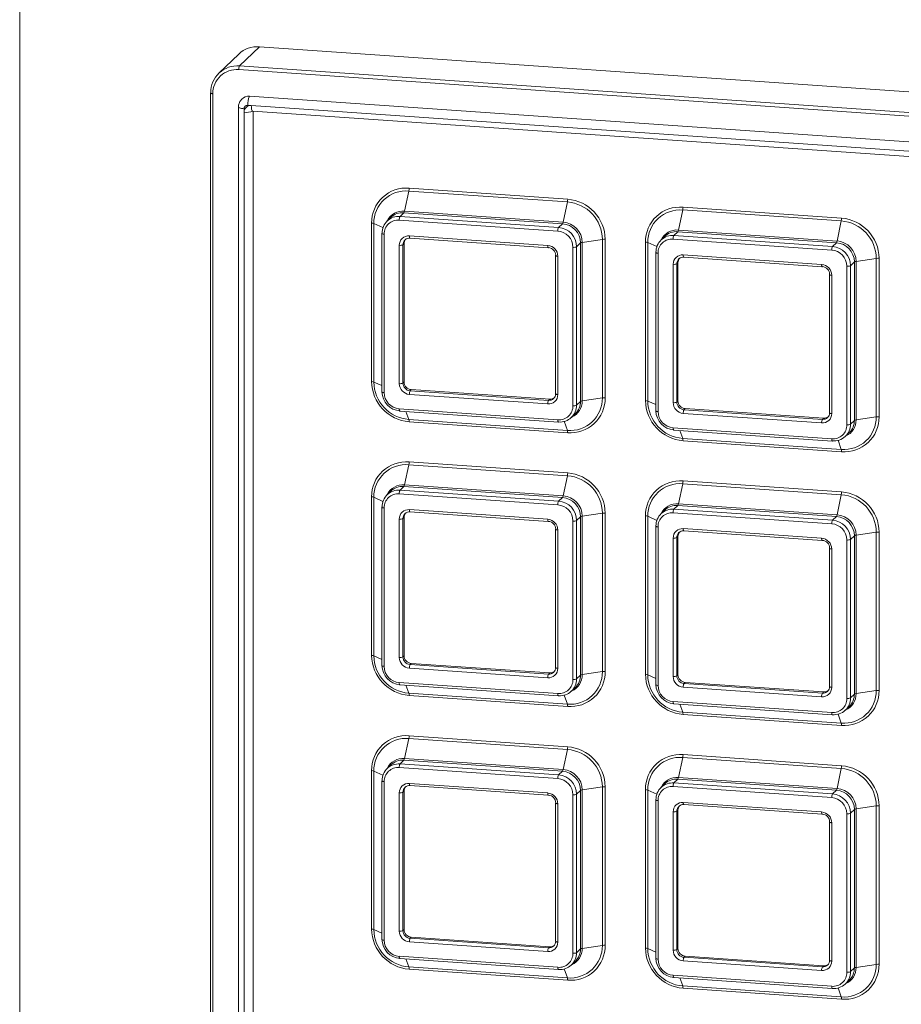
# Paper-space layout 'Sheet7' of a CAD drawing. Header units: millimetres. Extents: x 5 to 415, y 5 to 292.
# Tile 6 of 9: x 305 to 335, y 226 to 259. Entities that reach past the tile are written whole.
import ezdxf

# ---------------------------------------------------------------- set-up
doc = ezdxf.new("R2010")
doc.units = ezdxf.units.MM

psp = doc.layouts.new('Sheet7')

# ---------------------------------------------------------------- linework, layer by layer
at = {"color": 7, "linetype": 'Continuous', "lineweight": 15}
for p, q in [((305.012, 266.084), (305.012, 205.714)), ((312.349, 258.159), (311.683, 257.515)), ((313.044, 258.405), (312.377, 257.761)), ((313.044, 258.405), (357.298, 255.336)), ((356.605, 254.571), (312.352, 257.64)), ((312.377, 257.761), (356.631, 254.692)), ((311.408, 256.856), (311.408, 212.604)), ((311.482, 256.831), (311.482, 212.579)), ((356.243, 253.727), (312.714, 256.745)), ((312.343, 256.391), (312.343, 212.865)), ((312.528, 256.329), (312.528, 256.208)), ((312.528, 256.208), (312.528, 212.923)), ((312.77, 256.433), (312.65, 256.441)), ((356.057, 253.431), (312.77, 256.433)), ((312.818, 256.246), (356.105, 253.244)), ((312.835, 256.245), (312.835, 212.969)), ((318.048, 253.57), (317.906, 252.899)), ((323.361, 253.202), (318.048, 253.57)), ((318.058, 253.665), (323.37, 253.296)), ((323.361, 253.202), (323.218, 252.531)), ((317.883, 252.842), (317.754, 252.717)), ((323.195, 252.473), (317.883, 252.842)), ((317.906, 252.899), (323.218, 252.531)), ((327.225, 252.934), (327.082, 252.263)), ((332.537, 252.565), (327.225, 252.934)), ((327.234, 253.028), (332.547, 252.66)), ((316.8, 247.182), (316.8, 252.494)), ((317.448, 252.688), (317.319, 252.563)), ((323.04, 252.227), (317.728, 252.596)), ((317.754, 252.717), (323.066, 252.349)), ((332.537, 252.565), (332.394, 251.894)), ((316.876, 252.479), (316.876, 247.167)), ((323.195, 252.473), (323.066, 252.349)), ((327.059, 252.205), (326.93, 252.081)), ((332.372, 251.837), (327.059, 252.205)), ((327.082, 252.263), (332.394, 251.894)), ((317.147, 252.149), (317.147, 246.836)), ((317.221, 252.124), (317.221, 246.811)), ((318.066, 252.065), (322.702, 251.743)), ((318.085, 251.99), (322.721, 251.669)), ((324.533, 251.948), (323.857, 251.847)), ((323.857, 251.847), (323.857, 246.535)), ((324.533, 246.636), (324.533, 251.948)), ((324.628, 251.952), (324.628, 246.639)), ((325.977, 246.545), (325.977, 251.858)), ((326.053, 251.843), (326.053, 246.53)), ((326.625, 252.051), (326.496, 251.927)), ((332.217, 251.591), (326.904, 251.959)), ((326.93, 252.081), (332.243, 251.712)), ((332.372, 251.837), (332.243, 251.712)), ((317.728, 247.114), (317.728, 251.75)), ((317.889, 251.806), (317.85, 251.769)), ((317.85, 251.769), (317.85, 247.132)), ((317.889, 251.806), (317.889, 247.17)), ((323.548, 246.372), (323.548, 251.685)), ((323.799, 251.828), (323.67, 251.703)), ((323.67, 251.703), (323.67, 246.391)), ((323.799, 246.515), (323.799, 251.828)), ((326.323, 251.512), (326.323, 246.2)), ((322.966, 251.407), (322.966, 246.771)), ((323.04, 251.382), (323.04, 246.746)), ((326.397, 251.487), (326.397, 246.175)), ((327.065, 251.17), (327.027, 251.132)), ((327.065, 251.17), (327.065, 246.533)), ((327.242, 251.429), (331.879, 251.107)), ((327.261, 251.354), (331.898, 251.032)), ((332.975, 251.191), (332.846, 251.067)), ((332.975, 245.879), (332.975, 251.191)), ((333.709, 251.312), (333.033, 251.211)), ((333.033, 251.211), (333.033, 245.898)), ((333.709, 245.999), (333.709, 251.312)), ((333.804, 251.315), (333.804, 246.003)), ((326.904, 246.478), (326.904, 251.114)), ((327.027, 251.132), (327.027, 246.496)), ((332.724, 245.736), (332.724, 251.049)), ((332.846, 251.067), (332.846, 245.754)), ((332.143, 250.771), (332.143, 246.134)), ((332.217, 250.746), (332.217, 246.109)), ((317.889, 247.17), (317.85, 247.132)), ((318.131, 246.912), (318.092, 246.874)), ((318.131, 246.912), (322.767, 246.59)), ((322.702, 246.431), (318.066, 246.752)), ((318.092, 246.874), (322.728, 246.552)), ((322.767, 246.59), (322.728, 246.552)), ((324.533, 246.636), (323.857, 246.535)), ((317.728, 246.269), (323.04, 245.9)), ((323.799, 246.515), (323.67, 246.391)), ((327.065, 246.533), (327.027, 246.496)), ((327.307, 246.275), (327.268, 246.238)), ((327.268, 246.238), (331.905, 245.916)), ((327.307, 246.275), (331.943, 245.954)), ((317.747, 246.194), (323.059, 245.826)), ((318.048, 245.913), (323.361, 245.545)), ((323.501, 245.983), (323.629, 246.107)), ((331.879, 245.795), (327.242, 246.116)), ((331.943, 245.954), (331.905, 245.916)), ((333.709, 245.999), (333.033, 245.898)), ((323.37, 245.469), (318.058, 245.837)), ((326.904, 245.632), (332.217, 245.264)), ((326.923, 245.558), (332.236, 245.189)), ((332.975, 245.879), (332.846, 245.754)), ((327.225, 245.277), (332.537, 244.909)), ((332.677, 245.347), (332.806, 245.471)), ((332.547, 244.832), (327.234, 245.201)), ((318.048, 244.394), (317.906, 243.723)), ((323.361, 244.025), (318.048, 244.394)), ((318.058, 244.488), (323.37, 244.12)), ((323.361, 244.025), (323.218, 243.354)), ((317.883, 243.665), (317.754, 243.541)), ((323.195, 243.297), (317.883, 243.665)), ((317.906, 243.723), (323.218, 243.354)), ((327.225, 243.757), (327.082, 243.087)), ((332.537, 243.389), (327.225, 243.757)), ((327.234, 243.852), (332.547, 243.484)), ((316.8, 238.006), (316.8, 243.318)), ((316.876, 243.303), (316.876, 237.99)), ((317.448, 243.511), (317.319, 243.387)), ((323.04, 243.051), (317.728, 243.419)), ((317.754, 243.541), (323.066, 243.172)), ((323.195, 243.297), (323.066, 243.172)), ((332.537, 243.389), (332.394, 242.718)), ((317.147, 242.972), (317.147, 237.66)), ((317.221, 242.947), (317.221, 237.635)), ((327.059, 243.029), (326.93, 242.905)), ((332.372, 242.661), (327.059, 243.029)), ((327.082, 243.087), (332.394, 242.718)), ((317.889, 242.63), (317.85, 242.592)), ((317.85, 242.592), (317.85, 237.956)), ((317.889, 242.63), (317.889, 237.993)), ((318.066, 242.889), (322.702, 242.567)), ((318.085, 242.814), (322.721, 242.492)), ((323.799, 242.651), (323.67, 242.527)), ((323.799, 237.339), (323.799, 242.651)), ((324.533, 242.772), (323.857, 242.671)), ((323.857, 242.671), (323.857, 237.358)), ((324.533, 237.459), (324.533, 242.772)), ((324.628, 242.775), (324.628, 237.463)), ((325.977, 237.369), (325.977, 242.682)), ((326.053, 242.667), (326.053, 237.354)), ((326.625, 242.875), (326.496, 242.75)), ((332.217, 242.414), (326.904, 242.783)), ((326.93, 242.905), (332.243, 242.536)), ((332.372, 242.661), (332.243, 242.536)), ((317.728, 237.938), (317.728, 242.574)), ((323.548, 237.196), (323.548, 242.509)), ((323.67, 242.527), (323.67, 237.214)), ((326.323, 242.336), (326.323, 237.023)), ((326.397, 242.311), (326.397, 236.998)), ((322.966, 242.231), (322.966, 237.594)), ((323.04, 242.206), (323.04, 237.569)), ((326.904, 237.301), (326.904, 241.938)), ((327.065, 241.994), (327.027, 241.956)), ((327.027, 241.956), (327.027, 237.32)), ((327.065, 241.994), (327.065, 237.357)), ((327.242, 242.252), (331.879, 241.931)), ((327.261, 242.178), (331.898, 241.856)), ((332.975, 242.015), (332.846, 241.891)), ((332.975, 236.702), (332.975, 242.015)), ((333.709, 242.136), (333.033, 242.035)), ((333.033, 242.035), (333.033, 236.722)), ((333.709, 236.823), (333.709, 242.136)), ((333.804, 242.139), (333.804, 236.826)), ((332.724, 236.56), (332.724, 241.872)), ((332.846, 241.891), (332.846, 236.578)), ((332.143, 241.594), (332.143, 236.958)), ((332.217, 241.569), (332.217, 236.933)), ((317.889, 237.993), (317.85, 237.956)), ((318.131, 237.735), (318.092, 237.698)), ((318.092, 237.698), (322.728, 237.376)), ((318.131, 237.735), (322.767, 237.414)), ((322.702, 237.255), (318.066, 237.576)), ((322.767, 237.414), (322.728, 237.376)), ((323.799, 237.339), (323.67, 237.214)), ((324.533, 237.459), (323.857, 237.358)), ((327.065, 237.357), (327.027, 237.32)), ((317.728, 237.092), (323.04, 236.724)), ((317.747, 237.018), (323.059, 236.649)), ((327.307, 237.099), (327.268, 237.061)), ((327.268, 237.061), (331.905, 236.74)), ((327.307, 237.099), (331.943, 236.777)), ((318.048, 236.737), (323.361, 236.369)), ((323.37, 236.292), (318.058, 236.661)), ((323.501, 236.807), (323.629, 236.931)), ((331.879, 236.618), (327.242, 236.94)), ((331.943, 236.777), (331.905, 236.74)), ((332.975, 236.702), (332.846, 236.578)), ((333.709, 236.823), (333.033, 236.722)), ((326.904, 236.456), (332.217, 236.088)), ((326.923, 236.381), (332.236, 236.013)), ((327.225, 236.101), (332.537, 235.732)), ((332.547, 235.656), (327.234, 236.025)), ((332.677, 236.17), (332.806, 236.295)), ((318.048, 235.218), (317.906, 234.547)), ((323.361, 234.849), (318.048, 235.218)), ((318.058, 235.312), (323.37, 234.944)), ((323.361, 234.849), (323.218, 234.178)), ((327.234, 234.676), (332.547, 234.307)), ((317.883, 234.489), (317.754, 234.365)), ((317.754, 234.365), (323.066, 233.996)), ((323.195, 234.121), (317.883, 234.489)), ((317.906, 234.547), (323.218, 234.178)), ((327.225, 234.581), (327.082, 233.91)), ((332.537, 234.213), (327.225, 234.581)), ((316.8, 228.829), (316.8, 234.142)), ((316.876, 234.127), (316.876, 228.814)), ((317.448, 234.335), (317.319, 234.21)), ((323.04, 233.875), (317.728, 234.243)), ((323.195, 234.121), (323.066, 233.996)), ((332.537, 234.213), (332.394, 233.542)), ((317.147, 233.796), (317.147, 228.483)), ((317.221, 233.771), (317.221, 228.458)), ((318.066, 233.712), (322.702, 233.391)), ((326.625, 233.699), (326.496, 233.574)), ((327.059, 233.853), (326.93, 233.728)), ((326.93, 233.728), (332.243, 233.36)), ((332.372, 233.484), (327.059, 233.853)), ((327.082, 233.91), (332.394, 233.542)), ((317.728, 228.761), (317.728, 233.398)), ((317.889, 233.454), (317.85, 233.416)), ((317.85, 233.416), (317.85, 228.78)), ((317.889, 233.454), (317.889, 228.817)), ((318.085, 233.638), (322.721, 233.316)), ((323.799, 233.475), (323.67, 233.351)), ((323.67, 233.351), (323.67, 228.038)), ((323.799, 228.163), (323.799, 233.475)), ((324.533, 233.596), (323.857, 233.495)), ((323.857, 233.495), (323.857, 228.182)), ((324.533, 228.283), (324.533, 233.596)), ((324.628, 233.599), (324.628, 228.286)), ((325.977, 228.193), (325.977, 233.505)), ((326.053, 233.49), (326.053, 228.178)), ((332.217, 233.238), (326.904, 233.607)), ((332.372, 233.484), (332.243, 233.36)), ((322.966, 233.054), (322.966, 228.418)), ((323.04, 233.029), (323.04, 228.393)), ((323.548, 228.02), (323.548, 233.332)), ((326.323, 233.16), (326.323, 227.847)), ((326.397, 233.135), (326.397, 227.822)), ((327.242, 233.076), (331.879, 232.755)), ((326.904, 228.125), (326.904, 232.761)), ((327.065, 232.817), (327.027, 232.78)), ((327.027, 232.78), (327.027, 228.143)), ((327.065, 232.817), (327.065, 228.181)), ((327.261, 233.001), (331.898, 232.68)), ((332.724, 227.383), (332.724, 232.696)), ((332.975, 232.839), (332.846, 232.714)), ((332.846, 232.714), (332.846, 227.402)), ((332.975, 227.526), (332.975, 232.839)), ((333.709, 232.959), (333.033, 232.858)), ((333.033, 232.858), (333.033, 227.546)), ((333.709, 227.647), (333.709, 232.959)), ((333.804, 232.963), (333.804, 227.65)), ((332.143, 232.418), (332.143, 227.782)), ((332.217, 232.393), (332.217, 227.757)), ((317.889, 228.817), (317.85, 228.78)), ((322.702, 228.078), (318.066, 228.4)), ((318.131, 228.559), (318.092, 228.521)), ((318.092, 228.521), (322.728, 228.2)), ((318.131, 228.559), (322.767, 228.237)), ((322.767, 228.237), (322.728, 228.2)), ((323.799, 228.163), (323.67, 228.038)), ((324.533, 228.283), (323.857, 228.182)), ((327.065, 228.181), (327.027, 228.143)), ((317.728, 227.916), (323.04, 227.548)), ((317.747, 227.841), (323.059, 227.473)), ((323.501, 227.63), (323.629, 227.755)), ((331.879, 227.442), (327.242, 227.763)), ((327.307, 227.923), (327.268, 227.885)), ((327.268, 227.885), (331.905, 227.564)), ((327.307, 227.923), (331.943, 227.601)), ((318.048, 227.561), (323.361, 227.192)), ((323.37, 227.116), (318.058, 227.485)), ((331.943, 227.601), (331.905, 227.564)), ((332.975, 227.526), (332.846, 227.402)), ((333.709, 227.647), (333.033, 227.546)), ((326.904, 227.28), (332.217, 226.911)), ((326.923, 227.205), (332.236, 226.837)), ((332.677, 226.994), (332.806, 227.119)), ((327.225, 226.924), (332.537, 226.556)), ((332.547, 226.48), (327.234, 226.848))]:
    psp.add_line(p, q, dxfattribs=at)
at = {"color": 8, "linetype": 'Continuous', "lineweight": 15}
for p, q in [((316.876, 252.479), (317.181, 252.343)), ((326.053, 251.843), (326.357, 251.707)), ((316.876, 247.167), (317.147, 247.046)), ((326.053, 246.53), (326.323, 246.409)), ((318.048, 245.913), (317.952, 246.18)), ((323.361, 245.545), (323.251, 245.85)), ((327.225, 245.277), (327.128, 245.543)), ((332.537, 244.909), (332.427, 245.214)), ((316.876, 243.303), (317.181, 243.167)), ((326.053, 242.667), (326.357, 242.53)), ((316.876, 237.99), (317.147, 237.869)), ((326.053, 237.354), (326.323, 237.233)), ((318.048, 236.737), (317.952, 237.003)), ((323.361, 236.369), (323.251, 236.674)), ((327.225, 236.101), (327.128, 236.367)), ((332.537, 235.732), (332.427, 236.038)), ((316.876, 234.127), (317.181, 233.99)), ((326.053, 233.49), (326.357, 233.354)), ((316.876, 228.814), (317.147, 228.693)), ((326.053, 228.178), (326.323, 228.057)), ((318.048, 227.561), (317.952, 227.827)), ((323.361, 227.192), (323.251, 227.498)), ((327.225, 226.924), (327.128, 227.191)), ((332.537, 226.556), (332.427, 226.861))]:
    psp.add_line(p, q, dxfattribs=at)
at = {"color": 7, "linetype": 'Continuous', "lineweight": 15, "flags": 128}
for points in [[(311.408, 256.856), (311.408, 256.857), (311.412, 256.862)], [(317.15, 252.155), (317.147, 252.15), (317.147, 252.149)], [(322.721, 251.669), (322.723, 251.669), (322.728, 251.672)], [(326.326, 251.519), (326.323, 251.514), (326.323, 251.512)], [(322.97, 251.414), (322.966, 251.409), (322.966, 251.407)], [(331.898, 251.032), (331.899, 251.033), (331.905, 251.036)], [(332.146, 250.777), (332.143, 250.772), (332.143, 250.771)], [(323.059, 245.826), (323.061, 245.826), (323.066, 245.829)], [(332.236, 245.189), (332.238, 245.189), (332.243, 245.192)], [(317.15, 242.979), (317.147, 242.974), (317.147, 242.972)], [(322.721, 242.492), (322.723, 242.493), (322.728, 242.496)], [(326.326, 242.343), (326.323, 242.338), (326.323, 242.336)], [(322.97, 242.237), (322.966, 242.232), (322.966, 242.231)], [(331.898, 241.856), (331.899, 241.856), (331.905, 241.859)], [(332.146, 241.601), (332.143, 241.596), (332.143, 241.594)], [(323.059, 236.649), (323.061, 236.649), (323.066, 236.652)], [(332.236, 236.013), (332.238, 236.013), (332.243, 236.016)], [(317.147, 233.796), (317.147, 233.798), (317.15, 233.803)], [(322.721, 233.316), (322.723, 233.316), (322.728, 233.319)], [(322.97, 233.061), (322.966, 233.056), (322.966, 233.054)], [(326.323, 233.16), (326.323, 233.161), (326.326, 233.166)], [(331.898, 232.68), (331.899, 232.68), (331.905, 232.683)], [(332.146, 232.425), (332.143, 232.42), (332.143, 232.418)], [(323.066, 227.476), (323.061, 227.473), (323.059, 227.473)], [(332.243, 226.84), (332.238, 226.837), (332.236, 226.837)]]:
    psp.add_lwpolyline(points, dxfattribs=at)
at = {"color": 8, "linetype": 'Continuous', "lineweight": 15, "flags": 128}
for points in [[(311.482, 256.831), (311.464, 256.833), (311.447, 256.835), (311.433, 256.839), (311.422, 256.843), (311.413, 256.847), (311.409, 256.852), (311.408, 256.856)], [(312.343, 256.391), (312.345, 256.383), (312.356, 256.37), (312.377, 256.359), (312.405, 256.348), (312.441, 256.34), (312.483, 256.333), (312.528, 256.329)], [(312.77, 256.433), (312.772, 256.387), (312.775, 256.345), (312.781, 256.309), (312.789, 256.281), (312.799, 256.26), (312.81, 256.248), (312.818, 256.246)], [(317.147, 252.149), (317.147, 252.145), (317.152, 252.14), (317.16, 252.136), (317.171, 252.132), (317.186, 252.128), (317.202, 252.125), (317.221, 252.124)], [(318.066, 252.065), (318.066, 252.047), (318.068, 252.03), (318.07, 252.016), (318.073, 252.004), (318.077, 251.996), (318.082, 251.991), (318.085, 251.99)], [(322.702, 251.743), (322.703, 251.725), (322.704, 251.708), (322.707, 251.694), (322.71, 251.683), (322.714, 251.674), (322.718, 251.67), (322.721, 251.669)], [(326.323, 251.512), (326.324, 251.509), (326.328, 251.504), (326.336, 251.499), (326.348, 251.495), (326.362, 251.492), (326.379, 251.489), (326.397, 251.487)], [(322.966, 251.407), (322.967, 251.404), (322.972, 251.399), (322.98, 251.394), (322.991, 251.39), (323.005, 251.386), (323.022, 251.384), (323.04, 251.382)], [(327.242, 251.429), (327.243, 251.41), (327.244, 251.394), (327.247, 251.379), (327.25, 251.368), (327.254, 251.359), (327.258, 251.355), (327.261, 251.354)], [(331.879, 251.107), (331.879, 251.089), (331.881, 251.072), (331.883, 251.058), (331.886, 251.046), (331.89, 251.038), (331.895, 251.033), (331.898, 251.032)], [(332.143, 250.771), (332.143, 250.767), (332.148, 250.762), (332.156, 250.758), (332.167, 250.754), (332.182, 250.75), (332.198, 250.747), (332.217, 250.746)], [(317.147, 246.836), (317.147, 246.833), (317.152, 246.828), (317.16, 246.823), (317.171, 246.819), (317.186, 246.816), (317.202, 246.813), (317.221, 246.811)], [(322.966, 246.771), (322.967, 246.767), (322.972, 246.762), (322.98, 246.758), (322.991, 246.753), (323.005, 246.75), (323.022, 246.747), (323.04, 246.746)], [(317.728, 246.269), (317.728, 246.25), (317.73, 246.234), (317.732, 246.219), (317.735, 246.208), (317.739, 246.2), (317.744, 246.195), (317.747, 246.194)], [(323.04, 245.9), (323.041, 245.882), (323.042, 245.865), (323.045, 245.851), (323.048, 245.839), (323.052, 245.831), (323.056, 245.827), (323.059, 245.826)], [(326.323, 246.2), (326.324, 246.196), (326.328, 246.191), (326.336, 246.187), (326.348, 246.183), (326.362, 246.179), (326.379, 246.176), (326.397, 246.175)], [(332.143, 246.134), (332.143, 246.131), (332.148, 246.126), (332.156, 246.121), (332.167, 246.117), (332.182, 246.114), (332.198, 246.111), (332.217, 246.109)], [(326.904, 245.632), (326.905, 245.614), (326.906, 245.597), (326.908, 245.583), (326.912, 245.571), (326.916, 245.563), (326.92, 245.559), (326.923, 245.558)], [(332.217, 245.264), (332.217, 245.246), (332.219, 245.229), (332.221, 245.215), (332.224, 245.203), (332.228, 245.195), (332.233, 245.19), (332.236, 245.189)], [(317.147, 242.972), (317.147, 242.969), (317.152, 242.964), (317.16, 242.959), (317.171, 242.955), (317.186, 242.952), (317.202, 242.949), (317.221, 242.947)], [(318.066, 242.889), (318.066, 242.87), (318.068, 242.854), (318.07, 242.839), (318.073, 242.828), (318.077, 242.82), (318.082, 242.815), (318.085, 242.814)], [(322.702, 242.567), (322.703, 242.549), (322.704, 242.532), (322.707, 242.518), (322.71, 242.506), (322.714, 242.498), (322.718, 242.493), (322.721, 242.492)], [(326.323, 242.336), (326.324, 242.333), (326.328, 242.328), (326.336, 242.323), (326.348, 242.319), (326.362, 242.315), (326.379, 242.313), (326.397, 242.311)], [(322.966, 242.231), (322.967, 242.227), (322.972, 242.222), (322.98, 242.218), (322.991, 242.214), (323.005, 242.21), (323.022, 242.207), (323.04, 242.206)], [(327.242, 242.252), (327.243, 242.234), (327.244, 242.217), (327.247, 242.203), (327.25, 242.191), (327.254, 242.183), (327.258, 242.179), (327.261, 242.178)], [(331.879, 241.931), (331.879, 241.912), (331.881, 241.896), (331.883, 241.881), (331.886, 241.87), (331.89, 241.862), (331.895, 241.857), (331.898, 241.856)], [(332.143, 241.594), (332.143, 241.591), (332.148, 241.586), (332.156, 241.581), (332.167, 241.577), (332.182, 241.574), (332.198, 241.571), (332.217, 241.569)], [(317.147, 237.66), (317.147, 237.656), (317.152, 237.651), (317.16, 237.647), (317.171, 237.643), (317.186, 237.639), (317.202, 237.637), (317.221, 237.635)], [(322.966, 237.594), (322.967, 237.591), (322.972, 237.586), (322.98, 237.581), (322.991, 237.577), (323.005, 237.574), (323.022, 237.571), (323.04, 237.569)], [(317.728, 237.092), (317.728, 237.074), (317.73, 237.057), (317.732, 237.043), (317.735, 237.032), (317.739, 237.023), (317.744, 237.019), (317.747, 237.018)], [(326.323, 237.023), (326.324, 237.02), (326.328, 237.015), (326.336, 237.01), (326.348, 237.006), (326.362, 237.003), (326.379, 237), (326.397, 236.998)], [(323.04, 236.724), (323.041, 236.706), (323.042, 236.689), (323.045, 236.675), (323.048, 236.663), (323.052, 236.655), (323.056, 236.65), (323.059, 236.649)], [(332.143, 236.958), (332.143, 236.954), (332.148, 236.95), (332.156, 236.945), (332.167, 236.941), (332.182, 236.937), (332.198, 236.935), (332.217, 236.933)], [(326.904, 236.456), (326.905, 236.438), (326.906, 236.421), (326.908, 236.407), (326.912, 236.395), (326.916, 236.387), (326.92, 236.382), (326.923, 236.381)], [(332.217, 236.088), (332.217, 236.069), (332.219, 236.053), (332.221, 236.038), (332.224, 236.027), (332.228, 236.018), (332.233, 236.014), (332.236, 236.013)], [(317.221, 233.771), (317.202, 233.773), (317.186, 233.776), (317.171, 233.779), (317.16, 233.783), (317.152, 233.788), (317.147, 233.793), (317.147, 233.796)], [(318.066, 233.712), (318.066, 233.694), (318.068, 233.677), (318.07, 233.663), (318.073, 233.651), (318.077, 233.643), (318.082, 233.639), (318.085, 233.638)], [(322.702, 233.391), (322.703, 233.373), (322.704, 233.356), (322.707, 233.341), (322.71, 233.33), (322.714, 233.322), (322.718, 233.317), (322.721, 233.316)], [(322.966, 233.054), (322.967, 233.051), (322.972, 233.046), (322.98, 233.041), (322.991, 233.037), (323.005, 233.034), (323.022, 233.031), (323.04, 233.029)], [(326.397, 233.135), (326.379, 233.136), (326.362, 233.139), (326.348, 233.143), (326.336, 233.147), (326.328, 233.151), (326.324, 233.156), (326.323, 233.16)], [(327.242, 233.076), (327.243, 233.058), (327.244, 233.041), (327.247, 233.027), (327.25, 233.015), (327.254, 233.007), (327.258, 233.002), (327.261, 233.001)], [(331.879, 232.755), (331.879, 232.736), (331.881, 232.719), (331.883, 232.705), (331.886, 232.694), (331.89, 232.685), (331.895, 232.681), (331.898, 232.68)], [(332.143, 232.418), (332.143, 232.415), (332.148, 232.41), (332.156, 232.405), (332.167, 232.401), (332.182, 232.397), (332.198, 232.395), (332.217, 232.393)], [(317.221, 228.458), (317.202, 228.46), (317.186, 228.463), (317.171, 228.466), (317.16, 228.471), (317.152, 228.475), (317.147, 228.48), (317.147, 228.483)], [(322.966, 228.418), (322.967, 228.415), (322.972, 228.41), (322.98, 228.405), (322.991, 228.401), (323.005, 228.397), (323.022, 228.395), (323.04, 228.393)], [(326.397, 227.822), (326.379, 227.824), (326.362, 227.827), (326.348, 227.83), (326.336, 227.834), (326.328, 227.839), (326.324, 227.844), (326.323, 227.847)], [(332.143, 227.782), (332.143, 227.778), (332.148, 227.773), (332.156, 227.769), (332.167, 227.764), (332.182, 227.761), (332.198, 227.758), (332.217, 227.757)]]:
    psp.add_lwpolyline(points, dxfattribs=at)
at = {"color": 7, "linetype": 'Continuous', "lineweight": 15}
for centre, radius, start, end in [((312.972, 257.505), 0.903, 85.4469, 133.6482), ((312.303, 256.873), 0.892, 85.2232, 180.6624), ((312.285, 256.84), 0.803, 85.2232, 180.6624), ((312.573, 257.656), 0.222, 151.6924, 184.2746), ((312.687, 256.409), 0.338, 85.3642, 134.8775), ((313.202, 256.483), 0.554, 151.6924, 184.2746), ((312.64, 256.33), 0.112, 85.2232, 180.6624), ((312.752, 256.21), 0.223, 85.2232, 180.6624), ((317.961, 252.508), 1.161, 85.2232, 180.6624), ((317.958, 252.492), 1.082, 85.2232, 180.6624), ((317.589, 253.664), 0.469, 348.4632, 0.0882), ((322.901, 253.295), 0.469, 348.4632, 0.0882), ((323.26, 251.933), 1.273, 0.69, 85.4711), ((323.263, 251.935), 1.365, 0.69, 85.4711), ((317.837, 252.281), 0.563, 85.3741, 133.7209), ((317.78, 252.916), 0.126, 324.1216, 352.4612), ((327.137, 251.871), 1.161, 85.2232, 180.6624), ((327.135, 251.855), 1.082, 85.2232, 180.6624), ((326.765, 253.028), 0.469, 348.4632, 0.0882), ((316.792, 252.252), 0.242, 69.5754, 87.9591), ((317.707, 252.162), 0.557, 85.2232, 180.6624), ((317.689, 252.129), 0.468, 85.2232, 180.6624), ((317.949, 252.612), 0.222, 151.6924, 184.2746), ((323.093, 252.547), 0.126, 324.1216, 352.4612), ((323.163, 251.839), 0.694, 0.69, 85.4711), ((332.078, 252.659), 0.469, 348.4632, 0.0882), ((332.437, 251.297), 1.273, 0.69, 85.4711), ((332.439, 251.299), 1.365, 0.69, 85.4711), ((323.261, 252.244), 0.222, 151.6924, 184.2746), ((322.997, 251.678), 0.551, 0.69, 85.4711), ((323.015, 251.695), 0.656, 0.69, 85.4711), ((323.143, 251.82), 0.656, 0.69, 85.4711), ((327.014, 251.645), 0.563, 85.3741, 133.7209), ((326.957, 252.279), 0.126, 324.1216, 352.4612), ((318.04, 251.754), 0.312, 85.2232, 180.6624), ((318.073, 251.771), 0.223, 85.2232, 180.6624), ((318.116, 251.808), 0.226, 141.3665, 180.4379), ((323.865, 251.728), 0.12, 93.7944, 123.484), ((324.596, 251.501), 0.452, 85.9221, 97.981), ((325.968, 251.616), 0.242, 69.5754, 87.9591), ((326.884, 251.525), 0.557, 85.2232, 180.6624), ((326.865, 251.493), 0.468, 85.2232, 180.6624), ((327.125, 251.976), 0.222, 151.6924, 184.2746), ((332.269, 251.911), 0.126, 324.1216, 352.4612), ((332.32, 251.183), 0.656, 0.69, 85.4711), ((332.34, 251.203), 0.694, 0.69, 85.4711), ((317.759, 251.96), 0.212, 261.5, 295.4976), ((322.673, 251.378), 0.367, 0.69, 85.4711), ((322.708, 251.411), 0.262, 0.69, 85.4711), ((323.579, 251.894), 0.212, 261.5, 295.4976), ((332.438, 251.607), 0.222, 151.6924, 184.2746), ((332.173, 251.042), 0.551, 0.69, 85.4711), ((332.191, 251.059), 0.656, 0.69, 85.4711), ((327.216, 251.118), 0.312, 85.2232, 180.6624), ((327.249, 251.135), 0.223, 85.2232, 180.6624), ((327.292, 251.172), 0.226, 141.3665, 180.4379), ((333.041, 251.091), 0.12, 93.7944, 123.484), ((333.772, 250.865), 0.452, 85.9221, 97.981), ((326.935, 251.323), 0.212, 261.5, 295.4976), ((331.85, 250.741), 0.367, 0.69, 85.4711), ((331.884, 250.774), 0.262, 0.69, 85.4711), ((332.755, 251.258), 0.212, 261.5, 295.4976), ((318.166, 247.198), 1.365, 180.69, 265.4711), ((316.792, 246.94), 0.242, 69.5754, 87.9591), ((318.149, 247.182), 1.273, 180.69, 265.4711), ((317.759, 247.323), 0.212, 261.5, 295.4976), ((318.095, 247.118), 0.367, 180.69, 265.4711), ((318.112, 247.135), 0.262, 180.69, 265.4711), ((318.151, 247.173), 0.262, 180.69, 265.4711), ((317.805, 246.851), 0.656, 180.69, 265.4711), ((317.771, 246.818), 0.551, 180.69, 265.4711), ((318.287, 246.769), 0.222, 151.6924, 184.2746), ((322.728, 246.742), 0.312, 265.2232, 0.6624), ((322.923, 246.447), 0.222, 151.6924, 184.2746), ((322.747, 246.775), 0.223, 265.2232, 0.6624), ((322.785, 246.817), 0.227, 265.5602, 306.5935), ((323.451, 246.623), 1.082, 265.2232, 0.6624), ((323.467, 246.626), 1.161, 265.2232, 0.6624), ((324.596, 246.188), 0.452, 85.9221, 97.981), ((323.079, 246.367), 0.468, 265.2232, 0.6624), ((323.113, 246.384), 0.557, 265.2232, 0.6624), ((323.579, 246.582), 0.212, 261.5, 295.4976), ((323.236, 246.51), 0.563, 314.3561, 0.4939), ((323.865, 246.415), 0.12, 93.7944, 123.484), ((327.342, 246.562), 1.365, 180.69, 265.4711), ((325.968, 246.303), 0.242, 69.5754, 87.9591), ((327.325, 246.546), 1.273, 180.69, 265.4711), ((326.935, 246.687), 0.212, 261.5, 295.4976), ((327.271, 246.482), 0.367, 180.69, 265.4711), ((327.289, 246.499), 0.262, 180.69, 265.4711), ((327.328, 246.537), 0.262, 180.69, 265.4711), ((327.463, 246.133), 0.222, 151.6924, 184.2746), ((317.813, 245.845), 0.245, 358.0666, 16.1062), ((326.982, 246.214), 0.656, 180.69, 265.4711), ((326.948, 246.181), 0.551, 180.69, 265.4711), ((332.1, 245.811), 0.222, 151.6924, 184.2746), ((331.905, 246.106), 0.312, 265.2232, 0.6624), ((331.923, 246.138), 0.223, 265.2232, 0.6624), ((331.961, 246.18), 0.227, 265.5602, 306.5935), ((332.627, 245.987), 1.082, 265.2232, 0.6624), ((332.643, 245.989), 1.161, 265.2232, 0.6624), ((333.041, 245.779), 0.12, 93.7944, 123.484), ((333.772, 245.552), 0.452, 85.9221, 97.981), ((332.256, 245.73), 0.468, 265.2232, 0.6624), ((332.289, 245.748), 0.557, 265.2232, 0.6624), ((332.755, 245.945), 0.212, 261.5, 295.4976), ((332.412, 245.874), 0.563, 314.3561, 0.4939), ((326.989, 245.209), 0.245, 358.0666, 16.1062), ((317.961, 243.332), 1.161, 85.2232, 180.6624), ((317.958, 243.316), 1.082, 85.2232, 180.6624), ((317.589, 244.488), 0.469, 348.4632, 0.0882), ((322.901, 244.119), 0.469, 348.4632, 0.0882), ((323.26, 242.757), 1.273, 0.69, 85.4711), ((323.263, 242.759), 1.365, 0.69, 85.4711), ((317.837, 243.105), 0.563, 85.3741, 133.7209), ((317.78, 243.739), 0.126, 324.1216, 352.4612), ((327.137, 242.695), 1.161, 85.2232, 180.6624), ((327.135, 242.679), 1.082, 85.2232, 180.6624), ((326.765, 243.851), 0.469, 348.4632, 0.0882), ((316.792, 243.076), 0.242, 69.5754, 87.9591), ((317.707, 242.985), 0.557, 85.2232, 180.6624), ((317.689, 242.953), 0.468, 85.2232, 180.6624), ((317.949, 243.436), 0.222, 151.6924, 184.2746), ((323.093, 243.371), 0.126, 324.1216, 352.4612), ((323.143, 242.644), 0.656, 0.69, 85.4711), ((323.163, 242.663), 0.694, 0.69, 85.4711), ((332.078, 243.483), 0.469, 348.4632, 0.0882), ((332.437, 242.12), 1.273, 0.69, 85.4711), ((332.439, 242.122), 1.365, 0.69, 85.4711), ((323.261, 243.067), 0.222, 151.6924, 184.2746), ((322.997, 242.502), 0.551, 0.69, 85.4711), ((323.015, 242.519), 0.656, 0.69, 85.4711), ((327.014, 242.468), 0.563, 85.3741, 133.7209), ((326.957, 243.103), 0.126, 324.1216, 352.4612), ((318.04, 242.578), 0.312, 85.2232, 180.6624), ((317.759, 242.784), 0.212, 261.5, 295.4976), ((318.073, 242.595), 0.223, 85.2232, 180.6624), ((318.116, 242.632), 0.226, 141.3665, 180.4379), ((323.865, 242.551), 0.12, 93.7944, 123.484), ((324.596, 242.325), 0.452, 85.9221, 97.981), ((325.968, 242.44), 0.242, 69.5754, 87.9591), ((326.884, 242.349), 0.557, 85.2232, 180.6624), ((326.865, 242.316), 0.468, 85.2232, 180.6624), ((327.125, 242.799), 0.222, 151.6924, 184.2746), ((332.269, 242.735), 0.126, 324.1216, 352.4612), ((332.32, 242.007), 0.656, 0.69, 85.4711), ((332.34, 242.026), 0.694, 0.69, 85.4711), ((322.673, 242.201), 0.367, 0.69, 85.4711), ((322.708, 242.234), 0.262, 0.69, 85.4711), ((323.579, 242.718), 0.212, 261.5, 295.4976), ((332.438, 242.431), 0.222, 151.6924, 184.2746), ((332.173, 241.866), 0.551, 0.69, 85.4711), ((332.191, 241.883), 0.656, 0.69, 85.4711), ((327.216, 241.941), 0.312, 85.2232, 180.6624), ((326.935, 242.147), 0.212, 261.5, 295.4976), ((327.249, 241.959), 0.223, 85.2232, 180.6624), ((327.292, 241.995), 0.226, 141.3665, 180.4379), ((331.85, 241.565), 0.367, 0.69, 85.4711), ((333.041, 241.915), 0.12, 93.7944, 123.484), ((333.772, 241.688), 0.452, 85.9221, 97.981), ((331.884, 241.598), 0.262, 0.69, 85.4711), ((332.755, 242.082), 0.212, 261.5, 295.4976), ((318.166, 238.022), 1.365, 180.69, 265.4711), ((316.792, 237.763), 0.242, 69.5754, 87.9591), ((318.149, 238.006), 1.273, 180.69, 265.4711), ((318.151, 237.997), 0.262, 180.69, 265.4711), ((317.805, 237.674), 0.656, 180.69, 265.4711), ((317.759, 238.147), 0.212, 261.5, 295.4976), ((318.095, 237.942), 0.367, 180.69, 265.4711), ((318.112, 237.959), 0.262, 180.69, 265.4711), ((318.287, 237.593), 0.222, 151.6924, 184.2746), ((317.771, 237.641), 0.551, 180.69, 265.4711), ((322.728, 237.566), 0.312, 265.2232, 0.6624), ((322.923, 237.271), 0.222, 151.6924, 184.2746), ((322.747, 237.598), 0.223, 265.2232, 0.6624), ((322.785, 237.64), 0.227, 265.5602, 306.5935), ((323.451, 237.447), 1.082, 265.2232, 0.6624), ((323.467, 237.449), 1.161, 265.2232, 0.6624), ((323.236, 237.334), 0.563, 314.3561, 0.4939), ((323.865, 237.239), 0.12, 93.7944, 123.484), ((324.596, 237.012), 0.452, 85.9221, 97.981), ((327.342, 237.386), 1.365, 180.69, 265.4711), ((325.968, 237.127), 0.242, 69.5754, 87.9591), ((327.325, 237.369), 1.273, 180.69, 265.4711), ((326.935, 237.511), 0.212, 261.5, 295.4976), ((327.289, 237.323), 0.262, 180.69, 265.4711), ((327.328, 237.36), 0.262, 180.69, 265.4711), ((323.079, 237.191), 0.468, 265.2232, 0.6624), ((323.113, 237.208), 0.557, 265.2232, 0.6624), ((323.579, 237.405), 0.212, 261.5, 295.4976), ((326.982, 237.038), 0.656, 180.69, 265.4711), ((326.948, 237.005), 0.551, 180.69, 265.4711), ((327.271, 237.306), 0.367, 180.69, 265.4711), ((327.463, 236.956), 0.222, 151.6924, 184.2746), ((317.813, 236.669), 0.245, 358.0666, 16.1062), ((332.1, 236.635), 0.222, 151.6924, 184.2746), ((331.905, 236.929), 0.312, 265.2232, 0.6624), ((331.923, 236.962), 0.223, 265.2232, 0.6624), ((331.961, 237.004), 0.227, 265.5602, 306.5935), ((332.627, 236.811), 1.082, 265.2232, 0.6624), ((332.643, 236.813), 1.161, 265.2232, 0.6624), ((332.412, 236.698), 0.563, 314.3561, 0.4939), ((333.041, 236.602), 0.12, 93.7944, 123.484), ((333.772, 236.376), 0.452, 85.9221, 97.981), ((332.256, 236.554), 0.468, 265.2232, 0.6624), ((332.289, 236.571), 0.557, 265.2232, 0.6624), ((332.755, 236.769), 0.212, 261.5, 295.4976), ((326.989, 236.033), 0.245, 358.0666, 16.1062), ((317.961, 234.155), 1.161, 85.2232, 180.6624), ((317.958, 234.139), 1.082, 85.2232, 180.6624), ((317.589, 235.311), 0.469, 348.4632, 0.0882), ((322.901, 234.943), 0.469, 348.4632, 0.0882), ((323.26, 233.58), 1.273, 0.69, 85.4711), ((323.263, 233.583), 1.365, 0.69, 85.4711), ((327.137, 233.519), 1.161, 85.2232, 180.6624), ((326.765, 234.675), 0.469, 348.4632, 0.0882), ((317.707, 233.809), 0.557, 85.2232, 180.6624), ((317.837, 233.928), 0.563, 85.3741, 133.7209), ((317.949, 234.26), 0.222, 151.6924, 184.2746), ((317.78, 234.563), 0.126, 324.1216, 352.4612), ((327.135, 233.503), 1.082, 85.2232, 180.6624), ((316.792, 233.9), 0.242, 69.5754, 87.9591), ((317.689, 233.776), 0.468, 85.2232, 180.6624), ((323.093, 234.195), 0.126, 324.1216, 352.4612), ((323.143, 233.467), 0.656, 0.69, 85.4711), ((323.163, 233.486), 0.694, 0.69, 85.4711), ((332.078, 234.307), 0.469, 348.4632, 0.0882), ((332.437, 232.944), 1.273, 0.69, 85.4711), ((332.439, 232.946), 1.365, 0.69, 85.4711), ((318.04, 233.401), 0.312, 85.2232, 180.6624), ((323.261, 233.891), 0.222, 151.6924, 184.2746), ((322.997, 233.326), 0.551, 0.69, 85.4711), ((323.015, 233.343), 0.656, 0.69, 85.4711), ((326.884, 233.173), 0.557, 85.2232, 180.6624), ((327.014, 233.292), 0.563, 85.3741, 133.7209), ((327.125, 233.623), 0.222, 151.6924, 184.2746), ((326.957, 233.927), 0.126, 324.1216, 352.4612), ((317.759, 233.607), 0.212, 261.5, 295.4976), ((318.073, 233.419), 0.223, 85.2232, 180.6624), ((318.116, 233.455), 0.226, 141.3665, 180.4379), ((322.673, 233.025), 0.367, 0.69, 85.4711), ((323.579, 233.542), 0.212, 261.5, 295.4976), ((323.865, 233.375), 0.12, 93.7944, 123.484), ((324.596, 233.148), 0.452, 85.9221, 97.981), ((325.968, 233.263), 0.242, 69.5754, 87.9591), ((326.865, 233.14), 0.468, 85.2232, 180.6624), ((332.438, 233.255), 0.222, 151.6924, 184.2746), ((332.191, 232.706), 0.656, 0.69, 85.4711), ((332.269, 233.558), 0.126, 324.1216, 352.4612), ((332.32, 232.831), 0.656, 0.69, 85.4711), ((332.34, 232.85), 0.694, 0.69, 85.4711), ((322.708, 233.058), 0.262, 0.69, 85.4711), ((327.216, 232.765), 0.312, 85.2232, 180.6624), ((332.173, 232.689), 0.551, 0.69, 85.4711), ((326.935, 232.971), 0.212, 261.5, 295.4976), ((327.249, 232.782), 0.223, 85.2232, 180.6624), ((327.292, 232.819), 0.226, 141.3665, 180.4379), ((331.85, 232.389), 0.367, 0.69, 85.4711), ((332.755, 232.905), 0.212, 261.5, 295.4976), ((333.041, 232.739), 0.12, 93.7944, 123.484), ((333.772, 232.512), 0.452, 85.9221, 97.981), ((331.884, 232.422), 0.262, 0.69, 85.4711), ((318.166, 228.846), 1.365, 180.69, 265.4711), ((316.792, 228.587), 0.242, 69.5754, 87.9591), ((318.149, 228.83), 1.273, 180.69, 265.4711), ((317.759, 228.971), 0.212, 261.5, 295.4976), ((318.095, 228.766), 0.367, 180.69, 265.4711), ((318.112, 228.783), 0.262, 180.69, 265.4711), ((318.151, 228.82), 0.262, 180.69, 265.4711), ((317.805, 228.498), 0.656, 180.69, 265.4711), ((317.771, 228.465), 0.551, 180.69, 265.4711), ((318.287, 228.416), 0.222, 151.6924, 184.2746), ((322.747, 228.422), 0.223, 265.2232, 0.6624), ((322.728, 228.389), 0.312, 265.2232, 0.6624), ((322.923, 228.095), 0.222, 151.6924, 184.2746), ((322.785, 228.464), 0.227, 265.5602, 306.5935), ((323.451, 228.271), 1.082, 265.2232, 0.6624), ((323.467, 228.273), 1.161, 265.2232, 0.6624), ((323.236, 228.158), 0.563, 314.3561, 0.4939), ((323.865, 228.063), 0.12, 93.7944, 123.484), ((324.596, 227.836), 0.452, 85.9221, 97.981), ((327.342, 228.209), 1.365, 180.69, 265.4711), ((325.968, 227.951), 0.242, 69.5754, 87.9591), ((327.325, 228.193), 1.273, 180.69, 265.4711), ((326.935, 228.334), 0.212, 261.5, 295.4976), ((327.271, 228.129), 0.367, 180.69, 265.4711), ((327.289, 228.146), 0.262, 180.69, 265.4711), ((327.328, 228.184), 0.262, 180.69, 265.4711), ((323.079, 228.014), 0.468, 265.2232, 0.6624), ((323.113, 228.032), 0.557, 265.2232, 0.6624), ((323.579, 228.229), 0.212, 261.5, 295.4976), ((326.982, 227.862), 0.656, 180.69, 265.4711), ((326.948, 227.829), 0.551, 180.69, 265.4711), ((327.463, 227.78), 0.222, 151.6924, 184.2746), ((331.905, 227.753), 0.312, 265.2232, 0.6624), ((331.923, 227.786), 0.223, 265.2232, 0.6624), ((317.813, 227.493), 0.245, 358.0666, 16.1062), ((332.1, 227.458), 0.222, 151.6924, 184.2746), ((331.961, 227.828), 0.227, 265.5602, 306.5935), ((332.627, 227.634), 1.082, 265.2232, 0.6624), ((332.643, 227.637), 1.161, 265.2232, 0.6624), ((332.412, 227.521), 0.563, 314.3561, 0.4939), ((333.041, 227.426), 0.12, 93.7944, 123.484), ((333.772, 227.199), 0.452, 85.9221, 97.981), ((332.256, 227.378), 0.468, 265.2232, 0.6624), ((332.289, 227.395), 0.557, 265.2232, 0.6624), ((332.755, 227.593), 0.212, 261.5, 295.4976), ((326.989, 226.857), 0.245, 358.0666, 16.1062)]:
    psp.add_arc(centre, radius, start, end, dxfattribs=at)
at = {"color": 8, "linetype": 'Continuous', "lineweight": 15}
for centre, radius, start, end in [((312.605, 256.787), 0.584, 262.4896, 292.0871), ((317.856, 252.311), 0.59, 85.2309, 154.09), ((327.033, 251.675), 0.59, 85.2309, 154.09), ((323.268, 246.527), 0.589, 293.8645, 0.7299), ((332.445, 245.891), 0.589, 293.8645, 0.7299), ((317.856, 243.135), 0.59, 85.2309, 154.09), ((327.033, 242.498), 0.59, 85.2309, 154.09), ((323.268, 237.351), 0.589, 293.8645, 0.7299), ((332.445, 236.715), 0.589, 293.8645, 0.7299), ((317.856, 233.959), 0.59, 85.2309, 154.09), ((327.033, 233.322), 0.59, 85.2309, 154.09), ((323.268, 228.175), 0.589, 293.8645, 0.7299), ((317.819, 227.9), 0.0926, 169.6217, 218.8448), ((323.131, 227.531), 0.0926, 169.6217, 218.8448), ((332.445, 227.538), 0.589, 293.8645, 0.7299), ((326.995, 227.263), 0.0926, 169.6217, 218.8448), ((332.308, 226.895), 0.0926, 169.6217, 218.8448)]:
    psp.add_arc(centre, radius, start, end, dxfattribs=at)
at = {"color": 7, "linetype": 'Continuous', "lineweight": 15}
psp.add_open_spline([(312.453, 256.644), (312.43, 256.621), (312.375, 256.565), (312.347, 256.47), (312.344, 256.408), (312.343, 256.391)], degree=3, knots=[0, 0, 0, 0, 0.344703, 0.819254, 1, 1, 1, 1], dxfattribs=at)
for points in [[(323.37, 245.469), (323.37, 245.477), (323.37, 245.492), (323.368, 245.513), (323.365, 245.531), (323.362, 245.54), (323.361, 245.545)], [(332.547, 244.832), (332.547, 244.84), (332.546, 244.856), (332.544, 244.877), (332.541, 244.895), (332.539, 244.904), (332.537, 244.909)], [(323.37, 236.292), (323.37, 236.3), (323.37, 236.316), (323.368, 236.337), (323.365, 236.355), (323.362, 236.364), (323.361, 236.369)], [(332.547, 235.656), (332.547, 235.664), (332.546, 235.679), (332.544, 235.7), (332.541, 235.719), (332.539, 235.728), (332.537, 235.732)], [(323.37, 227.116), (323.37, 227.124), (323.37, 227.14), (323.368, 227.16), (323.365, 227.179), (323.362, 227.188), (323.361, 227.192)], [(332.547, 226.48), (332.547, 226.488), (332.546, 226.503), (332.544, 226.524), (332.541, 226.542), (332.539, 226.552), (332.537, 226.556)]]:
    psp.add_open_spline(points, degree=3, dxfattribs=at)

doc.saveas('drawing.dxf')
